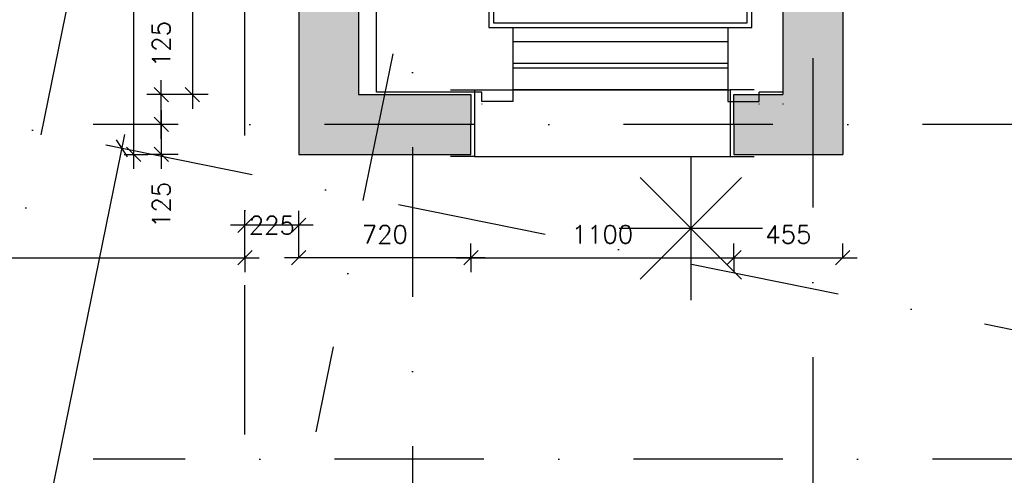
# Model space of a CAD drawing. Extents: x -33344 to 2055880, y -64816 to 121260.
# Tile 101 of 132: x 35387 to 39505, y 74880 to 76784. Entities that reach past the tile are written whole.
import ezdxf

# ---------------------------------------------------------------- set-up
doc = ezdxf.new("R2010")
doc.units = 0
doc.header["$LTSCALE"] = 50
doc.header["$MEASUREMENT"] = 0
doc.header["$PDMODE"] = 3
doc.header["$PDSIZE"] = 0.1
doc.linetypes.add('DASHED', pattern=[0.75, 0.5, -0.25])
doc.linetypes.add('STRAM_0WT$1$DASHDOT', pattern=[25, 12.5, -6.25, 0, -6.25])
doc.layers.get('0').update_dxf_attribs({"linetype": 'CONTINUOUS'})
doc.layers.get('DEFPOINTS').update_dxf_attribs({"linetype": 'CONTINUOUS'})
for name, color, linetype in [('00', 7, 'CONTINUOUS'), ('A--A21--_F12--', 7, 'CONTINUOUS'), ('A--A21--_F123-', 9, 'CONTINUOUS'), ('A--L21--', 3, 'CONTINUOUS'), ('A--L21--_F12--', 7, 'CONTINUOUS'), ('A--L22A1_BINNENWAND', 1, 'CONTINUOUS'), ('A--L66--', 7, 'CONTINUOUS'), ('A--L66--_F-2--', 7, 'CONTINUOUS'), ('A--L66--_F123-', 7, 'CONTINUOUS'), ('A--M$1A-_F123-', 1, 'CONTINUOUS'), ('STRAM_0WT$0$A--L$7A-_STRA0', 1, 'STRAM_0WT$1$DASHDOT'), ('STRAM_0WT$0$A--L$7AC3-_STR', 3, 'STRAM_0WT$1$DASHDOT'), ('X--LR---_CP', 7, 'CONTINUOUS'), ('XREF', 7, 'CONTINUOUS')]:
    doc.layers.add(name, color=color, linetype=linetype)
doc.styles.add('ALFA-0_25', font='ROMANS')
doc.dimstyles.new('STANDARD$0', dxfattribs={"dimscale": 30, "dimtxt": 2.5, "dimasz": 2, "dimexe": 2, "dimexo": 0, "dimgap": 2, "dimtad": 1, "dimdec": 0, "dimzin": 0, "dimtxsty": 'ALFA-0_25', "dimblk1": 'OBLIQUE', "dimblk2": 'OBLIQUE', "dimsah": 1, "dimcen": -3, "dimdle": 2, "dimclrd": 1, "dimclre": 1, "dimclrt": 2, "dimazin": 3, "dimtfac": 0.666667, "dimtofl": 0, "dimtmove": 0, "dimatfit": 3, "dimtvp": 0.833333, "dimtolj": 1, "dimtzin": 0})

# ---------------------------------------------------------------- blocks, each defined once
blk = doc.blocks.new('Q060224-')
at = {"layer": 'A--L66--_F-2--', "color": 1, "linetype": 'CONTINUOUS'}
for p, q in [((1370, 1450), (1370, 1290)), ((1470, 1370), (1230, 1370)), ((230, 320), (230, 10)), ((1130, 320), (1130, 10)), ((230, 260), (1130, 260)), ((230, 170), (1130, 170)), ((230, 150), (1130, 150)), ((100, 10), (100, 50)), ((230, 60), (1130, 60)), ((1260, 10), (1260, 50)), ((230, 10), (100, 10)), ((1130, 10), (1260, 10))]:
    blk.add_line(p, q, dxfattribs=at)
at = {"layer": 'A--L66--_F-2--', "color": 2, "linetype": 'CONTINUOUS'}
for points in [[(1180, 320), (130, 320), (130, 2420), (1230, 2420), (1230, 320), (1180, 320)], [(1180, 340), (150, 340), (150, 2400), (1210, 2400), (1210, 340), (1180, 340)]]:
    blk.add_lwpolyline(points, dxfattribs=at)
at = {"layer": 'A--L66--_F-2--', "color": 1, "linetype": 'CONTINUOUS'}
blk.add_circle((1370, 1370), 50, dxfattribs=at)
at = {"layer": 'A--L66--_F123-', "color": 1, "linetype": 'CONTINUOUS'}
blk.add_lwpolyline([(1260, 50), (1700, 50), (1700, 2540), (0, 2540), (0, 50), (100, 50)], dxfattribs=at)
at = {"layer": 'X--LR---_CP'}
for p in [(0, 0), (100, 0), (1260, 0)]:
    blk.add_point(p, dxfattribs=at)
blk = doc.blocks.new('*U1333')
at = {"layer": 'A--A21--_F123-', "linetype": 'CONTINUOUS'}
blk.add_hatch(color=256, dxfattribs=at).paths.add_polyline_path([(0, 0), (125, 0), (125, -2725.4), (0, -2850.4), (-125, -2975.4), (-125, 0)])
at = {"layer": 'A--A21--_F12--', "color": 8}
for points in [[(0, -2850.4), (-125, -2975.4), (0, 0), (-125, 0)], [(0, 0), (125, 0), (0, -2850.4), (125, -2725.4)]]:
    blk.add_solid(points, dxfattribs=at)
at = {"layer": 'A--L21--_F12--', "color": 3, "linetype": 'CONTINUOUS'}
for points in [[(0, 0), (-125, 0), (-125, -2975.4), (-125, -2975.4)], [(0, 0), (125, 0), (125, -2725.4), (125, -2725.4)]]:
    blk.add_lwpolyline(points, dxfattribs=at)
blk = doc.blocks.new('*U1331')
at = {"layer": 'A--A21--_F123-', "linetype": 'CONTINUOUS'}
blk.add_hatch(color=256, dxfattribs=at).paths.add_polyline_path([(0, 0), (125, 0), (125, -2875.4), (0, -2750.4), (-125, -2625.4), (-125, 0)])
at = {"layer": 'A--A21--_F12--', "color": 8}
for points in [[(0, -2750.4), (-125, -2625.4), (0, 0), (-125, 0)], [(0, 0), (125, 0), (0, -2750.4), (125, -2875.4)]]:
    blk.add_solid(points, dxfattribs=at)
at = {"layer": 'A--L21--_F12--', "color": 3, "linetype": 'CONTINUOUS'}
for points in [[(0, 0), (-125, 0), (-125, -2625.4), (-125, -2625.4)], [(0, 0), (125, 0), (125, -2875.4), (125, -2875.4)]]:
    blk.add_lwpolyline(points, dxfattribs=at)
blk = doc.blocks.new('*U1330')
at = {"layer": 'A--A21--_F123-', "linetype": 'CONTINUOUS'}
blk.add_hatch(color=256, dxfattribs=at).paths.add_polyline_path([(0, 0), (0, 125), (205, 125), (330, 0), (455, -125), (0, -125)])
at = {"layer": 'A--A21--_F12--', "color": 8}
for points in [[(0, 0), (0, 125), (330, 0), (205, 125)], [(330, 0), (455, -125), (0, 0), (0, -125)]]:
    blk.add_solid(points, dxfattribs=at)
at = {"layer": 'A--L21--_F12--', "color": 3, "linetype": 'CONTINUOUS'}
for points in [[(0, 0), (0, 125), (205, 125), (205, 125)], [(0, 0), (0, -125), (455, -125), (455, -125)]]:
    blk.add_lwpolyline(points, dxfattribs=at)
blk = doc.blocks.new('*U1329')
at = {"layer": 'A--A21--_F123-', "linetype": 'CONTINUOUS'}
blk.add_hatch(color=256, dxfattribs=at).paths.add_polyline_path([(0, 0), (-125, -125), (595, -125), (595, 0), (595, 125), (125, 125)])
at = {"layer": 'A--A21--_F12--', "color": 8}
for points in [[(595, 0), (595, 125), (0, 0), (125, 125)], [(0, 0), (-125, -125), (595, 0), (595, -125)]]:
    blk.add_solid(points, dxfattribs=at)
at = {"layer": 'A--L21--_F12--', "color": 3, "linetype": 'CONTINUOUS'}
for points in [[(125, 125), (125, 125), (595, 125), (595, 0)], [(-125, -125), (-125, -125), (595, -125), (595, 0)]]:
    blk.add_lwpolyline(points, dxfattribs=at)
blk = doc.blocks.new('*U1308')
at = {"layer": 'A--A21--_F123-', "linetype": 'CONTINUOUS'}
blk.add_hatch(color=256, dxfattribs=at).paths.add_polyline_path([(0, 0), (-125, 125), (-125, -2875.4), (0, -2750.4), (125, -2625.4), (125, -125)])
at = {"layer": 'A--A21--_F12--', "color": 8}
for points in [[(0, 0), (-125, 125), (0, -2750.4), (-125, -2875.4)], [(0, -2750.4), (125, -2625.4), (0, 0), (125, -125)]]:
    blk.add_solid(points, dxfattribs=at)
at = {"layer": 'A--L21--_F12--', "color": 3, "linetype": 'CONTINUOUS'}
for points in [[(-125, 125), (-125, 125), (-125, -2875.4), (-125, -2875.4)], [(125, -125), (125, -125), (125, -2625.4), (125, -2625.4)]]:
    blk.add_lwpolyline(points, dxfattribs=at)
blk = doc.blocks.new('*U1305')
at = {"layer": 'A--A21--_F123-', "linetype": 'CONTINUOUS'}
blk.add_hatch(color=256, dxfattribs=at).paths.add_polyline_path([(0, 0), (125, 125), (125, -2875.4), (0, -2750.4), (-125, -2625.4), (-125, -125)])
at = {"layer": 'A--A21--_F12--', "color": 8}
for points in [[(0, 0), (125, 125), (0, -2750.4), (125, -2875.4)], [(0, -2750.4), (-125, -2625.4), (0, 0), (-125, -125)]]:
    blk.add_solid(points, dxfattribs=at)
at = {"layer": 'A--L21--_F12--', "color": 3, "linetype": 'CONTINUOUS'}
for points in [[(125, 125), (125, 125), (125, -2875.4), (125, -2875.4)], [(-125, -125), (-125, -125), (-125, -2625.4), (-125, -2625.4)]]:
    blk.add_lwpolyline(points, dxfattribs=at)
blk = doc.blocks.new('_OBLIQUE')
at = {"color": 0, "linetype": 'BYBLOCK'}
blk.add_line((-0.5, -0.5), (0.5, 0.5), dxfattribs=at)
blk = doc.blocks.new('*D176')
at = {"layer": 'A--M$1A-_F123-', "color": 1, "linetype": 'CONTINUOUS'}
for p, q in [((36109.5, 79031.9), (36109.5, 76411.4)), ((36187.2, 78971.9), (36049.5, 78971.9)), ((36175.5, 76471.4), (36049.5, 76471.4))]:
    blk.add_line(p, q, dxfattribs=at)
at = {"layer": 'DEFPOINTS', "color": 0, "linetype": 'CONTINUOUS'}
for p in [(36187.2, 78971.9), (36109.5, 76471.4), (36175.5, 76471.4)]:
    blk.add_point(p, dxfattribs=at)
at = {"layer": 'A--M$1A-_F123-', "color": 1, "linetype": 'CONTINUOUS', "xscale": 60, "yscale": 60, "zscale": 60}
for p, rotation in [((36109.5, 78971.9), 90), ((36109.5, 76471.4), 270)]:
    blk.add_blockref('_OBLIQUE', p, dxfattribs=dict(at, rotation=rotation))
at = {"layer": 'A--M$1A-_F123-', "color": 2, "linetype": 'CONTINUOUS', "insert": (36012, 77721.6), "char_height": 75, "attachment_point": 5, "rotation": 90, "style": 'ALFA-0_25'}
blk.add_mtext('\\A1;2500', dxfattribs=at)
blk = doc.blocks.new('*U1304')
at = {"layer": 'A--A21--_F123-', "linetype": 'CONTINUOUS'}
blk.add_hatch(color=256, dxfattribs=at).paths.add_polyline_path([(0, 0), (0, 125), (205, 125), (330, 0), (455, -125), (0, -125)])
at = {"layer": 'A--A21--_F12--', "color": 8}
for points in [[(0, 0), (0, 125), (330, 0), (205, 125)], [(330, 0), (455, -125), (0, 0), (0, -125)]]:
    blk.add_solid(points, dxfattribs=at)
at = {"layer": 'A--L21--_F12--', "color": 3, "linetype": 'CONTINUOUS'}
for points in [[(0, 0), (0, 125), (205, 125), (205, 125)], [(0, 0), (0, -125), (455, -125), (455, -125)]]:
    blk.add_lwpolyline(points, dxfattribs=at)
blk = doc.blocks.new('*U1303')
at = {"layer": 'A--A21--_F123-', "linetype": 'CONTINUOUS'}
blk.add_hatch(color=256, dxfattribs=at).paths.add_polyline_path([(0, 0), (-125, -125), (595, -125), (595, 0), (595, 125), (125, 125)])
at = {"layer": 'A--A21--_F12--', "color": 8}
for points in [[(595, 0), (595, 125), (0, 0), (125, 125)], [(0, 0), (-125, -125), (595, 0), (595, -125)]]:
    blk.add_solid(points, dxfattribs=at)
at = {"layer": 'A--L21--_F12--', "color": 3, "linetype": 'CONTINUOUS'}
for points in [[(125, 125), (125, 125), (595, 125), (595, 0)], [(-125, -125), (-125, -125), (595, -125), (595, 0)]]:
    blk.add_lwpolyline(points, dxfattribs=at)
blk = doc.blocks.new('*D216')
at = {"layer": 'A--M$1A-_F123-', "color": 1}
for p, q in [((35979.5, 76286.4), (35979.5, 76531.4)), ((36050, 76471.4), (35919.5, 76471.4)), ((36050, 76346.4), (35919.5, 76346.4))]:
    blk.add_line(p, q, dxfattribs=at)
at = {"layer": 'DEFPOINTS', "color": 0}
for p in [(35979.5, 76471.4), (36050, 76471.4), (36050, 76346.4)]:
    blk.add_point(p, dxfattribs=at)
at = {"layer": 'A--M$1A-_F123-', "color": 1, "xscale": 60, "yscale": 60, "zscale": 60}
for p, rotation in [((35979.5, 76471.4), 90), ((35979.5, 76346.4), 270)]:
    blk.add_blockref('_OBLIQUE', p, dxfattribs=dict(at, rotation=rotation))
at = {"layer": 'A--M$1A-_F123-', "color": 2, "insert": (35979.5, 76682.5), "char_height": 75, "attachment_point": 5, "rotation": 90, "style": 'ALFA-0_25'}
blk.add_mtext('\\A1;125', dxfattribs=at)
blk = doc.blocks.new('*D217')
at = {"layer": 'A--M$1A-_F123-', "color": 1}
for p, q in [((35979.5, 76406.4), (35979.5, 76161.4)), ((36050, 76346.4), (35919.5, 76346.4)), ((36050, 76221.4), (35919.5, 76221.4))]:
    blk.add_line(p, q, dxfattribs=at)
at = {"layer": 'DEFPOINTS', "color": 0}
for p in [(36050, 76346.4), (35979.5, 76221.4), (36050, 76221.4)]:
    blk.add_point(p, dxfattribs=at)
at = {"layer": 'A--M$1A-_F123-', "color": 1, "xscale": 60, "yscale": 60, "zscale": 60}
for p, rotation in [((35979.5, 76346.4), 90), ((35979.5, 76221.4), 270)]:
    blk.add_blockref('_OBLIQUE', p, dxfattribs=dict(at, rotation=rotation))
at = {"layer": 'A--M$1A-_F123-', "color": 2, "insert": (35979.5, 76010.3), "char_height": 75, "attachment_point": 5, "rotation": 90, "style": 'ALFA-0_25'}
blk.add_mtext('\\A1;125', dxfattribs=at)
blk = doc.blocks.new('*D381')
at = {"layer": 'A--M$1A-_F123-', "color": 1, "linetype": 'CONTINUOUS'}
for p, q in [((34058.4, 76156), (34058.4, 75729.4)), ((33998.4, 75789.4), (36389.5, 75789.4)), ((36329.5, 75797.7), (36329.5, 75729.4))]:
    blk.add_line(p, q, dxfattribs=at)
at = {"layer": 'DEFPOINTS', "color": 0, "linetype": 'CONTINUOUS'}
for p in [(34058.4, 76156), (36329.5, 75797.7), (36329.5, 75789.4)]:
    blk.add_point(p, dxfattribs=at)
at = {"layer": 'A--M$1A-_F123-', "color": 1, "linetype": 'CONTINUOUS', "xscale": 60, "yscale": 60, "zscale": 60, "rotation": 180}
blk.add_blockref('_OBLIQUE', (34058.4, 75789.4), dxfattribs=at)
at = {"layer": 'A--M$1A-_F123-', "color": 1, "linetype": 'CONTINUOUS', "xscale": 60, "yscale": 60, "zscale": 60}
blk.add_blockref('_OBLIQUE', (36329.5, 75789.4), dxfattribs=at)
at = {"layer": 'A--M$1A-_F123-', "color": 2, "linetype": 'CONTINUOUS', "insert": (35193.9, 75886.9), "char_height": 75, "attachment_point": 5, "style": 'ALFA-0_25'}
blk.add_mtext('\\A1;2271', dxfattribs=at)
blk = doc.blocks.new('*D400')
at = {"layer": 'A--M$1A-_F123-', "color": 1, "linetype": 'CONTINUOUS'}
for p, q in [((35172.8, 73091.2), (35827.4, 76305)), ((35815.5, 76246.2), (35756.7, 76258.2)), ((35184.8, 73150), (35126, 73162))]:
    blk.add_line(p, q, dxfattribs=at)
at = {"layer": 'DEFPOINTS', "color": 0, "linetype": 'CONTINUOUS'}
for p in [(35815.5, 76246.2), (35815.5, 76246.2), (35184.8, 73150)]:
    blk.add_point(p, dxfattribs=at)
at = {"layer": 'A--M$1A-_F123-', "color": 1, "linetype": 'CONTINUOUS', "xscale": 60, "yscale": 60, "zscale": 60}
for p, rotation in [((35815.5, 76246.2), 78.48629034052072), ((35184.8, 73150), 258.4862903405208)]:
    blk.add_blockref('_OBLIQUE', p, dxfattribs=dict(at, rotation=rotation))
at = {"layer": 'A--M$1A-_F123-', "color": 2, "linetype": 'CONTINUOUS', "insert": (35404.6, 74717.6), "char_height": 75, "attachment_point": 5, "rotation": 78.4863, "style": 'ALFA-0_25'}
blk.add_mtext('\\A1;3160', dxfattribs=at)
blk = doc.blocks.new('*D464')
at = {"layer": 'A--M$1A-_F123-', "color": 1, "linetype": 'CONTINUOUS'}
for p, q in [((35863.4, 79281.9), (35863.4, 76161.4)), ((35824.8, 79221.9), (35923.4, 79221.9)), ((35824.8, 76221.4), (35923.4, 76221.4))]:
    blk.add_line(p, q, dxfattribs=at)
at = {"layer": 'DEFPOINTS', "color": 0, "linetype": 'CONTINUOUS'}
for p in [(35824.8, 79221.9), (35824.8, 76221.4), (35863.4, 76221.4)]:
    blk.add_point(p, dxfattribs=at)
at = {"layer": 'A--M$1A-_F123-', "color": 1, "linetype": 'CONTINUOUS', "xscale": 60, "yscale": 60, "zscale": 60}
for p, rotation in [((35863.4, 79221.9), 90), ((35863.4, 76221.4), 270)]:
    blk.add_blockref('_OBLIQUE', p, dxfattribs=dict(at, rotation=rotation))
at = {"layer": 'A--M$1A-_F123-', "color": 2, "linetype": 'CONTINUOUS', "insert": (35765.9, 77721.6), "char_height": 75, "attachment_point": 5, "rotation": 90, "style": 'ALFA-0_25'}
blk.add_mtext('\\A1;3000', dxfattribs=at)
blk = doc.blocks.new('*D494')
at = {"layer": 'A--M$1A-_F123-', "color": 1, "linetype": 'CONTINUOUS'}
for p, q in [((37214.5, 75789.4), (38434.5, 75789.4)), ((37274.5, 75789.4), (37274.5, 75729.4)), ((38374.5, 75789.4), (38374.5, 75729.4))]:
    blk.add_line(p, q, dxfattribs=at)
at = {"layer": 'DEFPOINTS', "color": 0, "linetype": 'CONTINUOUS'}
for p in [(37274.5, 75789.4), (38374.5, 75789.4), (38374.5, 75789.4)]:
    blk.add_point(p, dxfattribs=at)
at = {"layer": 'A--M$1A-_F123-', "color": 1, "linetype": 'CONTINUOUS', "xscale": 60, "yscale": 60, "zscale": 60, "rotation": 180}
blk.add_blockref('_OBLIQUE', (37274.5, 75789.4), dxfattribs=at)
at = {"layer": 'A--M$1A-_F123-', "color": 1, "linetype": 'CONTINUOUS', "xscale": 60, "yscale": 60, "zscale": 60}
blk.add_blockref('_OBLIQUE', (38374.5, 75789.4), dxfattribs=at)
at = {"layer": 'A--M$1A-_F123-', "color": 2, "linetype": 'CONTINUOUS', "insert": (37824.5, 75886.9), "char_height": 75, "attachment_point": 5, "style": 'ALFA-0_25'}
blk.add_mtext('\\A1;1100', dxfattribs=at)
blk = doc.blocks.new('*D495')
at = {"layer": 'A--M$1A-_F123-', "color": 1, "linetype": 'CONTINUOUS'}
for p, q in [((38374.5, 75789.4), (38374.5, 75849.4)), ((38829.5, 75789.4), (38829.5, 75849.4)), ((38314.5, 75789.4), (38889.5, 75789.4))]:
    blk.add_line(p, q, dxfattribs=at)
at = {"layer": 'DEFPOINTS', "color": 0, "linetype": 'CONTINUOUS'}
for p in [(38374.5, 75789.4), (38829.5, 75789.4), (38829.5, 75789.4)]:
    blk.add_point(p, dxfattribs=at)
at = {"layer": 'A--M$1A-_F123-', "color": 1, "linetype": 'CONTINUOUS', "xscale": 60, "yscale": 60, "zscale": 60, "rotation": 180}
blk.add_blockref('_OBLIQUE', (38374.5, 75789.4), dxfattribs=at)
at = {"layer": 'A--M$1A-_F123-', "color": 1, "linetype": 'CONTINUOUS', "xscale": 60, "yscale": 60, "zscale": 60}
blk.add_blockref('_OBLIQUE', (38829.5, 75789.4), dxfattribs=at)
at = {"layer": 'A--M$1A-_F123-', "color": 2, "linetype": 'CONTINUOUS', "insert": (38602, 75886.9), "char_height": 75, "attachment_point": 5, "style": 'ALFA-0_25'}
blk.add_mtext('\\A1;455', dxfattribs=at)
blk = doc.blocks.new('*D496')
at = {"layer": 'A--M$1A-_F123-', "color": 1, "linetype": 'CONTINUOUS'}
for p, q in [((36554.5, 75789.4), (36554.5, 75849.4)), ((37274.5, 75789.4), (37274.5, 75849.4)), ((37334.5, 75789.4), (36494.5, 75789.4))]:
    blk.add_line(p, q, dxfattribs=at)
at = {"layer": 'DEFPOINTS', "color": 0, "linetype": 'CONTINUOUS'}
for p in [(36554.5, 75789.4), (36554.5, 75789.4), (37274.5, 75789.4)]:
    blk.add_point(p, dxfattribs=at)
at = {"layer": 'A--M$1A-_F123-', "color": 1, "linetype": 'CONTINUOUS', "xscale": 60, "yscale": 60, "zscale": 60, "rotation": 180}
blk.add_blockref('_OBLIQUE', (36554.5, 75789.4), dxfattribs=at)
at = {"layer": 'A--M$1A-_F123-', "color": 1, "linetype": 'CONTINUOUS', "xscale": 60, "yscale": 60, "zscale": 60}
blk.add_blockref('_OBLIQUE', (37274.5, 75789.4), dxfattribs=at)
at = {"layer": 'A--M$1A-_F123-', "color": 2, "linetype": 'CONTINUOUS', "insert": (36914.5, 75886.9), "char_height": 75, "attachment_point": 5, "style": 'ALFA-0_25'}
blk.add_mtext('\\A1;720', dxfattribs=at)
blk = doc.blocks.new('*D497')
at = {"layer": 'A--M$1A-_F123-', "color": 1, "linetype": 'CONTINUOUS'}
for p, q in [((36329.5, 75789.4), (36329.5, 75984.9)), ((36554.5, 75789.4), (36554.5, 75984.9)), ((36614.5, 75924.9), (36269.5, 75924.9))]:
    blk.add_line(p, q, dxfattribs=at)
at = {"layer": 'DEFPOINTS', "color": 0, "linetype": 'CONTINUOUS'}
for p in [(36329.5, 75924.9), (36329.5, 75789.4), (36554.5, 75789.4)]:
    blk.add_point(p, dxfattribs=at)
at = {"layer": 'A--M$1A-_F123-', "color": 1, "linetype": 'CONTINUOUS', "xscale": 60, "yscale": 60, "zscale": 60, "rotation": 180}
blk.add_blockref('_OBLIQUE', (36329.5, 75924.9), dxfattribs=at)
at = {"layer": 'A--M$1A-_F123-', "color": 1, "linetype": 'CONTINUOUS', "xscale": 60, "yscale": 60, "zscale": 60}
blk.add_blockref('_OBLIQUE', (36554.5, 75924.9), dxfattribs=at)
at = {"layer": 'A--M$1A-_F123-', "color": 2, "linetype": 'CONTINUOUS', "insert": (36442, 75924.9), "char_height": 75, "attachment_point": 5, "style": 'ALFA-0_25'}
blk.add_mtext('\\A1;225', dxfattribs=at)
blk = doc.blocks.new('FIJN_SCHUURWERK')
at = {"layer": '00', "color": 4}
for p, q in [((-0.000025, 300), (-0.000025, -300)), ((-212.132075, 212.132), (212.132025, -212.132)), ((-212.131875, -212.132), (212.132025, 212.13215)), ((-299.999975, 0), (299.999975, 0))]:
    blk.add_line(p, q, dxfattribs=at)
blk = doc.blocks.new('STRAM_0WT')
at = {"layer": 'STRAM_0WT$0$A--L$7A-_STRA0'}
for p, q in [((-35527.847, 66718.097), (-57057.909, -38976.081)), ((-34180.516, 66443.644), (-38993.943, 42813.838)), ((-39289.938, 9050), (-39289.938, 63702.184)), ((-36914.938, 63128.251), (-36914.938, 23800)), ((-33134.934, 42640.886), (-54707.823, 47035.316)), ((-20830.441, 44099.557), (-39925.329, 44099.56)), ((-20789.004, 42699.999), (-39925.329, 42700.003))]:
    blk.add_line(p, q, dxfattribs=at)
at = {"layer": 'STRAM_0WT$0$A--L$7AC3-_STR'}
blk.add_line((-38589.938, 89008.057), (-38589.938, -5393.534), dxfattribs=at)

msp = doc.modelspace()

# ---------------------------------------------------------------- linework, layer by layer
at = {"layer": 'A--L21--', "linetype": 'CONTINUOUS'}
for p, q in [((37289.5, 76491.9), (38359, 76491.9)), ((37289.5, 76212.5), (38359, 76212.5))]:
    msp.add_line(p, q, dxfattribs=at)
for points in [[(37189.5, 76491.9), (37289.5, 76491.9), (37289.5, 76212.5), (37189.5, 76212.5)], [(37189.5, 76491.9), (37289.5, 76491.9), (37289.5, 76212.5), (37189.5, 76212.5)], [(38459, 76491.9), (38359, 76491.9), (38359, 76212.5), (38459, 76212.5)]]:
    msp.add_lwpolyline(points, dxfattribs=at)

# ---------------------------------------------------------------- block references
for name, p in [('*U1308', (36679.5, 79096.9)), ('*U1333', (36679.5, 79196.9)), ('*U1305', (38704.5, 79096.9)), ('*U1331', (38704.5, 79096.9)), ('*U1329', (36679.5, 76346.4)), ('*U1303', (36679.5, 76346.4)), ('*U1330', (38374.5, 76346.4)), ('*U1304', (38374.5, 76346.4))]:
    msp.add_blockref(name, p, dxfattribs=at)
at = {"layer": 'A--L22A1_BINNENWAND'}
msp.add_blockref('FIJN_SCHUURWERK', (38194.2, 75912.3), dxfattribs=at)
at = {"layer": 'A--L66--', "xscale": -1}
msp.add_blockref('Q060224-', (38579.5, 76431.9), dxfattribs=at)
at = {"layer": 'XREF', "linetype": 'DASHED', "ltscale": 20}
msp.add_blockref('STRAM_0WT', (75619.4, 32246.9), dxfattribs=at)

# ---------------------------------------------------------------- dimensions: what is measured, and where the dimension line sits
at = {"layer": 'A--M$1A-_F123-', "linetype": 'CONTINUOUS'}
for base, p1, p2, picture, middle in [((35863.4482, 76221.4183), (35824.7959, 79221.8604), (35824.7959, 76221.4183), '*D464', (35765.9482, 77721.6393)), ((36109.4585, 76471.4181), (36187.1704, 78971.8603), (36175.4714, 76471.4181), '*D176', (36011.9585, 77721.6392))]:
    dim = msp.add_linear_dim(base=base, p1=p1, p2=p2, angle=90, dimstyle='STANDARD$0', dxfattribs=at)
    dim.commit()
    dim.dimension.update_dxf_attribs({"geometry": picture, "text_midpoint": middle})
at = {"layer": 'A--M$1A-_F123-'}
for base, p2, picture, middle in [((35979.5, 76471.4), (36050, 76471.4), '*D216', (35979.5, 76682.5)), ((35979.5, 76221.4), (36050, 76221.4), '*D217', (35979.5, 76010.3))]:
    dim = msp.add_linear_dim(base=base, p1=(36050, 76346.4), p2=p2, angle=90, dimstyle='STANDARD$0', dxfattribs=at)
    dim.commit()
    dim.dimension.update_dxf_attribs({"geometry": picture, "text_midpoint": middle, "dimtype": 160})
at = {"layer": 'A--M$1A-_F123-', "linetype": 'CONTINUOUS'}
dim = msp.add_aligned_dim(p1=(35184.8, 73150), p2=(35815.5, 76246.2), distance=0, dimstyle='STANDARD$0', dxfattribs=at)
dim.commit()
dim.dimension.update_dxf_attribs({"geometry": '*D400', "text_midpoint": (35404.6, 74717.6)})
for base, p1, p2, picture, middle in [((36329.5, 75789.4), (34058.4, 76156), (36329.5, 75797.7), '*D381', (35193.9, 75886.9)), ((36554.5, 75789.4), (37274.5, 75789.4), (36554.5, 75789.4), '*D496', (36914.5, 75886.9)), ((38374.5, 75789.4), (37274.5, 75789.4), (38374.5, 75789.4), '*D494', (37824.5, 75886.9)), ((38829.5, 75789.4), (38374.5, 75789.4), (38829.5, 75789.4), '*D495', (38602, 75886.9))]:
    dim = msp.add_linear_dim(base=base, p1=p1, p2=p2, dimstyle='STANDARD$0', dxfattribs=at)
    dim.commit()
    dim.dimension.update_dxf_attribs({"geometry": picture, "text_midpoint": middle})
dim = msp.add_linear_dim(base=(36329.5, 75924.9), p1=(36554.5, 75789.4), p2=(36329.5, 75789.4), dimstyle='STANDARD$0', dxfattribs=at)
dim.commit()
dim.dimension.update_dxf_attribs({"geometry": '*D497', "text_midpoint": (36442, 75924.9), "dimtype": 160})

doc.saveas('drawing.dxf')
